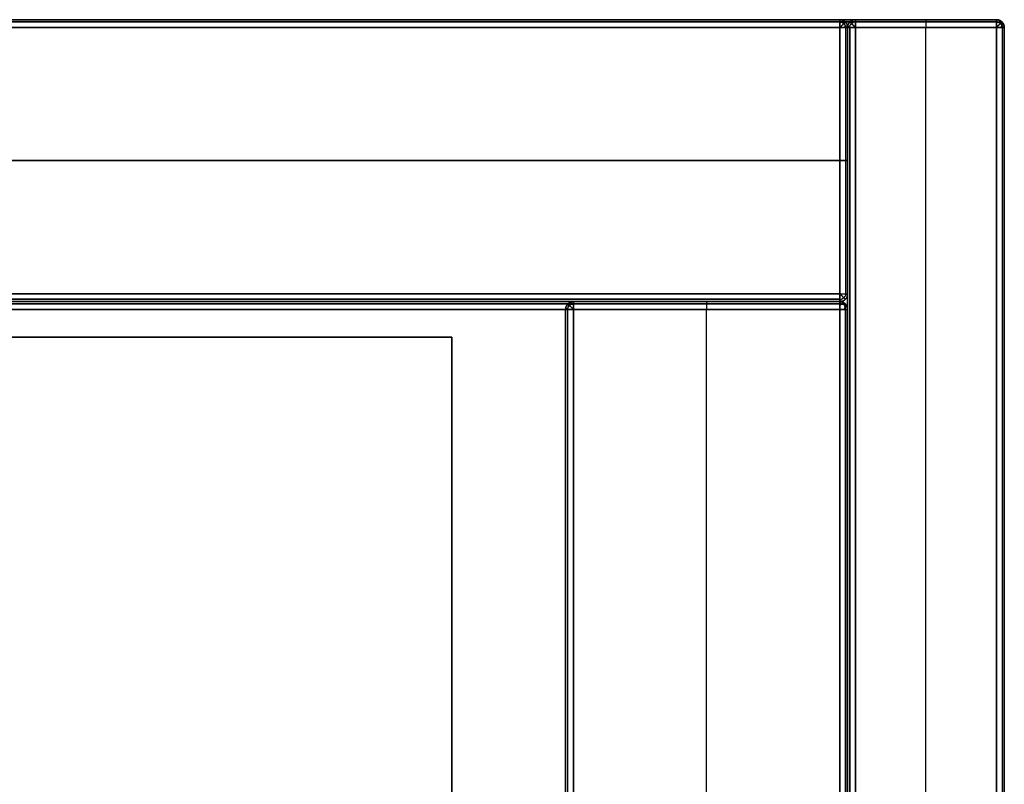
# Model space of a CAD drawing. Header units: millimetres. Extents: x 3790 to 5776, y 0 to 470.
# Tile 18 of 18: x 5713 to 5776, y 421 to 470. Entities that reach past the tile are written whole.
import ezdxf

# ---------------------------------------------------------------- set-up
doc = ezdxf.new("R2010")
doc.units = ezdxf.units.MM
doc.layers.add('ripiani', color=18, linetype='Continuous', true_color=0x4c0000)
doc.layers.add('struttura', color=18, linetype='Continuous', true_color=0x4c0000)

msp = doc.modelspace()

# ---------------------------------------------------------------- linework, layer by layer
at = {"layer": 'ripiani'}
for p, q in [((5740.703, 449.725, 443.501), (5115.703, 449.725, 443.501)), ((5740.703, 29.725, 443.501), (5740.703, 449.725, 443.501))]:
    msp.add_line(p, q, dxfattribs=at)
for points in [[(5740.703, 449.725, 439.501), (5428.203, 449.725, 439.501), (5115.703, 449.725, 439.501)], [(5115.703, 449.725, 447.501), (5428.203, 449.725, 447.501), (5740.703, 449.725, 447.501)], [(5740.703, 29.725, 439.501), (5740.703, 239.725, 439.501), (5740.703, 449.725, 439.501)], [(5740.703, 449.725, 439.501), (5740.703, 449.725, 443.501), (5740.703, 449.725, 447.501)], [(5740.703, 449.725, 447.501), (5740.703, 239.725, 447.501), (5740.703, 29.725, 447.501)]]:
    msp.add_open_spline(points, degree=2, dxfattribs=at)
at = {"layer": 'struttura'}
for p, q in [((3790.463, 470, 75), (5775.463, 470, 75)), ((3790.463, 470, 745), (5775.463, 470, 745)), ((3800.463, 470, 410), (5765.463, 470, 410)), ((5765.963, 469.5, 410), (5765.963, 0.5, 410)), ((5765.963, 452.5, 410), (5765.963, 469.5, 410)), ((5766.463, 470, 410), (5775.463, 470, 410)), ((5770.963, 470, 80.5), (5770.963, 470, 739.5)), ((5770.963, 0.5, 740), (5770.963, 469.5, 740)), ((5770.963, 0.5, 80), (5770.963, 469.5, 80)), ((5775.963, 0.5, 410), (5775.963, 469.5, 410)), ((5775.963, 0.5, 75), (5775.963, 469.5, 75)), ((5775.963, 0.5, 745), (5775.963, 469.5, 745)), ((3800.463, 461, 740), (5765.463, 461, 740)), ((5765.463, 461, 80), (3800.463, 461, 80)), ((5765.963, 461, 80.5), (5765.963, 461, 739.5)), ((3800.463, 452, 731), (5765.463, 452, 731)), ((3800.463, 452, 410), (5765.463, 452, 410)), ((3818.463, 452, 89), (5765.463, 452, 89)), ((5748.463, 452, 410), (5765.463, 452, 410)), ((5756.963, 452, 98.5), (5756.963, 452, 721.5)), ((5747.963, 451.5, 410), (5747.963, 15.5, 410)), ((5756.963, 15.5, 722), (5756.963, 451.5, 722)), ((5756.963, 15.5, 98), (5756.963, 451.5, 98)), ((5765.963, 15.5, 89), (5765.963, 451.5, 89)), ((5765.963, 15.5, 731), (5765.963, 451.5, 731)), ((5765.963, 15.5, 410), (5765.963, 451.5, 410))]:
    msp.add_line(p, q, dxfattribs=at)
for points in [[(5775.463, 470, 70.5), (4782.963, 470, 70.5), (3790.463, 470, 70.5)], [(3790.463, 470, 79.5), (4782.963, 470, 79.5), (5775.463, 470, 79.5)], [(5775.463, 470, 740.5), (4782.963, 470, 740.5), (3790.463, 470, 740.5)], [(3790.463, 470, 749.5), (4782.963, 470, 749.5), (5775.463, 470, 749.5)], [(3790.463, 469.854, 70.146), (4782.963, 469.854, 70.146), (5775.463, 469.854, 70.146)], [(5775.463, 469.854, 79.854), (4782.963, 469.854, 79.854), (3790.463, 469.854, 79.854)], [(3790.463, 469.854, 740.146), (4782.963, 469.854, 740.146), (5775.463, 469.854, 740.146)], [(5775.463, 469.854, 749.854), (4782.963, 469.854, 749.854), (3790.463, 469.854, 749.854)], [(5775.463, 469.5, 80), (4782.963, 469.5, 80), (3790.463, 469.5, 80)], [(3790.463, 469.5, 70), (4782.963, 469.5, 70), (5775.463, 469.5, 70)], [(5775.463, 469.5, 750), (4782.963, 469.5, 750), (3790.463, 469.5, 750)], [(3790.463, 469.5, 740), (4782.963, 469.5, 740), (5775.463, 469.5, 740)], [(5765.463, 470, 80.5), (4782.963, 470, 80.5), (3800.463, 470, 80.5)], [(3800.463, 470, 739.5), (4782.963, 470, 739.5), (5765.463, 470, 739.5)], [(3800.463, 469.854, 80.146), (4782.963, 469.854, 80.146), (5765.463, 469.854, 80.146)], [(5765.463, 469.854, 739.854), (4782.963, 469.854, 739.854), (3800.463, 469.854, 739.854)], [(5765.463, 469.5, 740), (4782.963, 469.5, 740), (3800.463, 469.5, 740)], [(3800.463, 469.5, 80), (4782.963, 469.5, 80), (5765.463, 469.5, 80)], [(5765.463, 470, 739.5), (5765.463, 470, 410), (5765.463, 470, 80.5)], [(5765.463, 452.5, 740), (5765.463, 461, 740), (5765.463, 469.5, 740)], [(5765.463, 469.5, 80), (5765.463, 461, 80), (5765.463, 452.5, 80)], [(5765.817, 469.854, 80.5), (5765.817, 469.854, 410), (5765.817, 469.854, 739.5)], [(5765.817, 469.5, 739.854), (5765.817, 461, 739.854), (5765.817, 452.5, 739.854)], [(5765.963, 0.5, 739.5), (5765.963, 235, 739.5), (5765.963, 469.5, 739.5)], [(5765.963, 469.5, 739.5), (5765.963, 469.5, 410), (5765.963, 469.5, 80.5)], [(5765.963, 469.5, 80.5), (5765.963, 235, 80.5), (5765.963, 0.5, 80.5)], [(5765.963, 452.5, 80.5), (5765.963, 461, 80.5), (5765.963, 469.5, 80.5)], [(5765.963, 469.5, 80.5), (5765.963, 469.5, 410), (5765.963, 469.5, 739.5)], [(5765.963, 469.5, 739.5), (5765.963, 461, 739.5), (5765.963, 452.5, 739.5)], [(5766.11, 469.854, 739.5), (5766.11, 469.854, 410), (5766.11, 469.854, 80.5)], [(5775.463, 470, 80.5), (5770.963, 470, 80.5), (5766.463, 470, 80.5)], [(5766.463, 470, 80.5), (5766.463, 470, 410), (5766.463, 470, 739.5)], [(5766.463, 470, 739.5), (5770.963, 470, 739.5), (5775.463, 470, 739.5)], [(5766.463, 469.854, 80.146), (5770.963, 469.854, 80.146), (5775.463, 469.854, 80.146)], [(5775.463, 469.854, 739.854), (5770.963, 469.854, 739.854), (5766.463, 469.854, 739.854)], [(5775.463, 469.5, 740), (5770.963, 469.5, 740), (5766.463, 469.5, 740)], [(5766.463, 469.5, 740), (5766.463, 235, 740), (5766.463, 0.5, 740)], [(5766.463, 0.5, 80), (5766.463, 235, 80), (5766.463, 469.5, 80)], [(5766.463, 469.5, 80), (5770.963, 469.5, 80), (5775.463, 469.5, 80)], [(5775.463, 470, 739.5), (5775.463, 470, 410), (5775.463, 470, 80.5)], [(5775.463, 470, 79.5), (5775.463, 470, 75), (5775.463, 470, 70.5)], [(5775.463, 470, 749.5), (5775.463, 470, 745), (5775.463, 470, 740.5)], [(5775.463, 0.5, 740), (5775.463, 235, 740), (5775.463, 469.5, 740)], [(5775.463, 469.5, 80), (5775.463, 235, 80), (5775.463, 0.5, 80)], [(5775.463, 0.5, 80), (5775.463, 235, 80), (5775.463, 469.5, 80)], [(5775.463, 469.5, 70), (5775.463, 235, 70), (5775.463, 0.5, 70)], [(5775.463, 0.5, 750), (5775.463, 235, 750), (5775.463, 469.5, 750)], [(5775.463, 469.5, 740), (5775.463, 235, 740), (5775.463, 0.5, 740)], [(5775.817, 469.854, 80.5), (5775.817, 469.854, 410), (5775.817, 469.854, 739.5)], [(5775.817, 469.854, 70.5), (5775.817, 469.854, 75), (5775.817, 469.854, 79.5)], [(5775.817, 469.854, 740.5), (5775.817, 469.854, 745), (5775.817, 469.854, 749.5)], [(5775.817, 469.5, 739.854), (5775.817, 235, 739.854), (5775.817, 0.5, 739.854)], [(5775.817, 469.5, 80.146), (5775.817, 235, 80.146), (5775.817, 0.5, 80.146)], [(5775.817, 469.5, 79.854), (5775.817, 235, 79.854), (5775.817, 0.5, 79.854)], [(5775.817, 469.5, 749.854), (5775.817, 235, 749.854), (5775.817, 0.5, 749.854)], [(5775.963, 0.5, 80.5), (5775.963, 235, 80.5), (5775.963, 469.5, 80.5)], [(5775.963, 469.5, 80.5), (5775.963, 469.5, 410), (5775.963, 469.5, 739.5)], [(5775.963, 469.5, 739.5), (5775.963, 235, 739.5), (5775.963, 0.5, 739.5)], [(5775.963, 0.5, 70.5), (5775.963, 235, 70.5), (5775.963, 469.5, 70.5)], [(5775.963, 469.5, 70.5), (5775.963, 469.5, 75), (5775.963, 469.5, 79.5)], [(5775.963, 469.5, 79.5), (5775.963, 235, 79.5), (5775.963, 0.5, 79.5)], [(5775.963, 0.5, 740.5), (5775.963, 235, 740.5), (5775.963, 469.5, 740.5)], [(5775.963, 469.5, 740.5), (5775.963, 469.5, 745), (5775.963, 469.5, 749.5)], [(5775.963, 469.5, 749.5), (5775.963, 235, 749.5), (5775.963, 0.5, 749.5)], [(3800.463, 452.5, 740), (4782.963, 452.5, 740), (5765.463, 452.5, 740)], [(5765.463, 452.5, 80), (4782.963, 452.5, 80), (3800.463, 452.5, 80)], [(5765.963, 452.5, 739.5), (5765.963, 452.5, 410), (5765.963, 452.5, 80.5)], [(3800.463, 452.146, 80.146), (4782.963, 452.146, 80.146), (5765.463, 452.146, 80.146)], [(5765.463, 452.146, 739.854), (4782.963, 452.146, 739.854), (3800.463, 452.146, 739.854)], [(3800.463, 452, 739.5), (4782.963, 452, 739.5), (5765.463, 452, 739.5)], [(5765.463, 452, 722.5), (4782.963, 452, 722.5), (3800.463, 452, 722.5)], [(5765.463, 452, 739.5), (4782.963, 452, 739.5), (3800.463, 452, 739.5)], [(3800.463, 452, 80.5), (4782.963, 452, 80.5), (5765.463, 452, 80.5)], [(5765.463, 452, 80.5), (4791.963, 452, 80.5), (3818.463, 452, 80.5)], [(3818.463, 452, 97.5), (4791.963, 452, 97.5), (5765.463, 452, 97.5)], [(5765.463, 452, 98.5), (5756.963, 452, 98.5), (5748.463, 452, 98.5)], [(5748.463, 452, 98.5), (5748.463, 452, 410), (5748.463, 452, 721.5)], [(5748.463, 452, 721.5), (5756.963, 452, 721.5), (5765.463, 452, 721.5)], [(5765.463, 452, 97.5), (5765.463, 452, 89), (5765.463, 452, 80.5)], [(5765.463, 452, 739.5), (5765.463, 452, 731), (5765.463, 452, 722.5)], [(5765.463, 452, 80.5), (5765.463, 452, 410), (5765.463, 452, 739.5)], [(5765.463, 452, 721.5), (5765.463, 452, 410), (5765.463, 452, 98.5)], [(5765.817, 452.146, 80.5), (5765.817, 452.146, 410), (5765.817, 452.146, 739.5)], [(5765.463, 451.854, 739.854), (4782.963, 451.854, 739.854), (3800.463, 451.854, 739.854)], [(3800.463, 451.854, 722.146), (4782.963, 451.854, 722.146), (5765.463, 451.854, 722.146)], [(5765.463, 451.5, 740), (4782.963, 451.5, 740), (3800.463, 451.5, 740)], [(3800.463, 451.5, 722), (4782.963, 451.5, 722), (5765.463, 451.5, 722)], [(3818.463, 451.854, 80.146), (4791.963, 451.854, 80.146), (5765.463, 451.854, 80.146)], [(5765.463, 451.854, 97.854), (4791.963, 451.854, 97.854), (3818.463, 451.854, 97.854)], [(3818.463, 451.5, 80), (4791.963, 451.5, 80), (5765.463, 451.5, 80)], [(5765.463, 451.5, 98), (4791.963, 451.5, 98), (3818.463, 451.5, 98)], [(5747.963, 15.5, 721.5), (5747.963, 233.5, 721.5), (5747.963, 451.5, 721.5)], [(5747.963, 451.5, 721.5), (5747.963, 451.5, 410), (5747.963, 451.5, 98.5)], [(5747.963, 451.5, 98.5), (5747.963, 233.5, 98.5), (5747.963, 15.5, 98.5)], [(5748.11, 451.854, 721.5), (5748.11, 451.854, 410), (5748.11, 451.854, 98.5)], [(5748.11, 15.5, 98.146), (5748.11, 233.5, 98.146), (5748.11, 451.5, 98.146)], [(5748.463, 451.854, 98.146), (5756.963, 451.854, 98.146), (5765.463, 451.854, 98.146)], [(5765.463, 451.854, 721.854), (5756.963, 451.854, 721.854), (5748.463, 451.854, 721.854)], [(5765.463, 451.5, 722), (5756.963, 451.5, 722), (5748.463, 451.5, 722)], [(5748.463, 451.5, 722), (5748.463, 233.5, 722), (5748.463, 15.5, 722)], [(5748.463, 15.5, 98), (5748.463, 233.5, 98), (5748.463, 451.5, 98)], [(5748.463, 451.5, 98), (5756.963, 451.5, 98), (5765.463, 451.5, 98)], [(5765.463, 451.5, 80), (5765.463, 233.5, 80), (5765.463, 15.5, 80)], [(5765.463, 15.5, 98), (5765.463, 233.5, 98), (5765.463, 451.5, 98)], [(5765.463, 15.5, 740), (5765.463, 233.5, 740), (5765.463, 451.5, 740)], [(5765.463, 451.5, 722), (5765.463, 233.5, 722), (5765.463, 15.5, 722)], [(5765.463, 15.5, 722), (5765.463, 233.5, 722), (5765.463, 451.5, 722)], [(5765.463, 451.5, 98), (5765.463, 233.5, 98), (5765.463, 15.5, 98)], [(5765.817, 451.854, 80.5), (5765.817, 451.854, 89), (5765.817, 451.854, 97.5)], [(5765.817, 451.854, 722.5), (5765.817, 451.854, 731), (5765.817, 451.854, 739.5)], [(5765.817, 451.854, 98.5), (5765.817, 451.854, 410), (5765.817, 451.854, 721.5)], [(5765.817, 15.5, 80.146), (5765.817, 233.5, 80.146), (5765.817, 451.5, 80.146)], [(5765.817, 451.5, 97.854), (5765.817, 233.5, 97.854), (5765.817, 15.5, 97.854)], [(5765.817, 451.5, 739.854), (5765.817, 233.5, 739.854), (5765.817, 15.5, 739.854)], [(5765.817, 15.5, 722.146), (5765.817, 233.5, 722.146), (5765.817, 451.5, 722.146)], [(5765.817, 451.5, 721.854), (5765.817, 233.5, 721.854), (5765.817, 15.5, 721.854)], [(5765.817, 451.5, 98.146), (5765.817, 233.5, 98.146), (5765.817, 15.5, 98.146)], [(5765.963, 451.5, 97.5), (5765.963, 233.5, 97.5), (5765.963, 15.5, 97.5)], [(5765.963, 15.5, 80.5), (5765.963, 233.5, 80.5), (5765.963, 451.5, 80.5)], [(5765.963, 451.5, 80.5), (5765.963, 451.5, 89), (5765.963, 451.5, 97.5)], [(5765.963, 15.5, 722.5), (5765.963, 233.5, 722.5), (5765.963, 451.5, 722.5)], [(5765.963, 451.5, 722.5), (5765.963, 451.5, 731), (5765.963, 451.5, 739.5)], [(5765.963, 451.5, 739.5), (5765.963, 233.5, 739.5), (5765.963, 15.5, 739.5)], [(5765.963, 15.5, 98.5), (5765.963, 233.5, 98.5), (5765.963, 451.5, 98.5)], [(5765.963, 451.5, 98.5), (5765.963, 451.5, 410), (5765.963, 451.5, 721.5)], [(5765.963, 451.5, 721.5), (5765.963, 233.5, 721.5), (5765.963, 15.5, 721.5)]]:
    msp.add_open_spline(points, degree=2, dxfattribs=at)
at = {"layer": 'struttura', "extrusion": (-1, 5.45697e-12, -9.09495e-12)}
msp.add_rational_spline([(5765.463, 470, 80.5), (5765.463, 470, 80), (5765.463, 469.5, 80)], [0.999999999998, 0.707106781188, 0.999999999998], degree=2, dxfattribs=at)
at = {"layer": 'struttura'}
for points, weights in [([(5765.963, 469.5, 739.5), (5765.963, 470, 739.5), (5765.463, 470, 739.5)], [0.999999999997, 0.707106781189, 0.999999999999]), ([(5765.463, 470, 80.5), (5765.963, 470, 80.5), (5765.963, 469.5, 80.5)], [0.999999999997, 0.707106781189, 0.999999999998]), ([(5765.463, 470, 410), (5765.963, 470, 410), (5765.963, 469.5, 410)], [1, 0.707106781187, 0.999999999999]), ([(5765.963, 469.5, 739.5), (5765.963, 470, 739.5), (5766.463, 470, 739.5)], [0.999999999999, 0.707106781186, 1]), ([(5765.963, 469.5, 80.5), (5765.963, 470, 80.5), (5766.463, 470, 80.5)], [0.999999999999, 0.707106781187, 1]), ([(5766.463, 470, 410), (5765.963, 470, 410), (5765.963, 469.5, 410)], [1, 0.707106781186, 0.999999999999]), ([(5766.11, 469.5, 739.854), (5766.11, 235, 739.854), (5766.11, 0.5, 739.854)], [0.853553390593, 0.853553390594, 0.853553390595]), ([(5766.11, 0.5, 80.146), (5766.11, 235, 80.146), (5766.11, 469.5, 80.146)], [0.853553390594, 0.853553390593, 0.853553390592]), ([(5775.463, 470, 739.5), (5775.963, 470, 739.5), (5775.963, 469.5, 739.5)], [1, 0.707106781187, 0.999999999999]), ([(5775.963, 469.5, 80.5), (5775.963, 470, 80.5), (5775.463, 470, 80.5)], [0.999999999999, 0.707106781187, 1]), ([(5775.463, 470, 410), (5775.963, 470, 410), (5775.963, 469.5, 410)], [1, 0.707106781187, 0.999999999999]), ([(5775.463, 470, 79.5), (5775.963, 470, 79.5), (5775.963, 469.5, 79.5)], [0.999999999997, 0.707106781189, 0.999999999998]), ([(5775.463, 470, 70.5), (5775.963, 470, 70.5), (5775.963, 469.5, 70.5)], [1, 0.707106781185, 1]), ([(5775.463, 470, 75), (5775.963, 470, 75), (5775.963, 469.5, 75)], [1, 0.707106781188, 0.999999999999]), ([(5775.463, 470, 740.5), (5775.963, 470, 740.5), (5775.963, 469.5, 740.5)], [0.999999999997, 0.707106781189, 0.999999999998]), ([(5775.963, 469.5, 749.5), (5775.963, 470, 749.5), (5775.463, 470, 749.5)], [1, 0.707106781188, 0.999999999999]), ([(5775.463, 470, 745), (5775.963, 470, 745), (5775.963, 469.5, 745)], [0.999999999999, 0.707106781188, 0.999999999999]), ([(5775.817, 469.5, 70.146), (5775.817, 235, 70.146), (5775.817, 0.5, 70.146)], [0.853553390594, 0.853553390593, 0.853553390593]), ([(5775.817, 469.5, 740.146), (5775.817, 235, 740.146), (5775.817, 0.5, 740.146)], [0.853553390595, 0.853553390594, 0.853553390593]), ([(5765.463, 452, 80.5), (5765.963, 452, 80.5), (5765.963, 452.5, 80.5)], [1, 0.707106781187, 1]), ([(5765.963, 452.5, 739.5), (5765.963, 452, 739.5), (5765.463, 452, 739.5)], [1, 0.707106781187, 1]), ([(5765.463, 452, 410), (5765.963, 452, 410), (5765.963, 452.5, 410)], [1, 0.707106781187, 1]), ([(5747.963, 451.5, 98.5), (5747.963, 452, 98.5), (5748.463, 452, 98.5)], [0.999999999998, 0.707106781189, 0.999999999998]), ([(5748.463, 452, 721.5), (5747.963, 452, 721.5), (5747.963, 451.5, 721.5)], [1, 0.707106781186, 1]), ([(5748.463, 452, 410), (5747.963, 452, 410), (5747.963, 451.5, 410)], [1, 0.707106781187, 0.999999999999]), ([(5765.463, 452, 97.5), (5765.963, 452, 97.5), (5765.963, 451.5, 97.5)], [0.999999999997, 0.707106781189, 0.999999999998]), ([(5765.463, 452, 80.5), (5765.963, 452, 80.5), (5765.963, 451.5, 80.5)], [0.999999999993, 0.707106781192, 0.999999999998]), ([(5765.463, 452, 89), (5765.963, 452, 89), (5765.963, 451.5, 89)], [0.999999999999, 0.707106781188, 0.999999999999]), ([(5765.463, 452, 739.5), (5765.963, 452, 739.5), (5765.963, 451.5, 739.5)], [0.999999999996, 0.707106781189, 0.999999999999]), ([(5765.463, 452, 722.5), (5765.963, 452, 722.5), (5765.963, 451.5, 722.5)], [0.999999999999, 0.707106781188, 0.999999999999]), ([(5765.463, 452, 731), (5765.963, 452, 731), (5765.963, 451.5, 731)], [1, 0.707106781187, 1]), ([(5765.963, 451.5, 721.5), (5765.963, 452, 721.5), (5765.463, 452, 721.5)], [0.999999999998, 0.707106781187, 1]), ([(5765.963, 451.5, 98.5), (5765.963, 452, 98.5), (5765.463, 452, 98.5)], [0.999999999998, 0.707106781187, 1]), ([(5765.463, 452, 410), (5765.963, 452, 410), (5765.963, 451.5, 410)], [1, 0.707106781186, 0.999999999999])]:
    msp.add_rational_spline(points, weights, degree=2, dxfattribs=at)
at = {"layer": 'struttura', "extrusion": (-1, -5.45697e-12, -1.27329e-11)}
msp.add_rational_spline([(5765.463, 469.5, 740), (5765.463, 470, 740), (5765.463, 470, 739.5)], [0.999999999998, 0.707106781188, 0.999999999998], degree=2, dxfattribs=at)
at = {"layer": 'struttura', "extrusion": (-0.707107, 5.27835e-12, -0.707107)}
msp.add_rational_spline([(5765.817, 469.5, 80.146), (5765.817, 469.709, 80.146), (5765.711, 469.856, 80.252), (5765.608, 470, 80.355), (5765.463, 470, 80.5)], [0.853553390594, 0.787291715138, 0.853553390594, 0.788636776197, 0.850917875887], degree=2, knots=[2.659066, 2.659066, 2.659066, 3.494069, 3.494069, 4.312121, 4.312121, 4.312121], dxfattribs=at)
at = {"layer": 'struttura', "extrusion": (0.503912, 0.503912, -0.701531)}
msp.add_rational_spline([(5765.463, 469.906, 739.792), (5765.602, 469.859, 739.857), (5765.714, 469.745, 739.856), (5765.824, 469.634, 739.855), (5765.87, 469.5, 739.792)], [0.973293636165, 0.939505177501, 1, 0.941039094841, 0.971640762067], degree=2, knots=[0.4802474, 0.4802474, 0.4802474, 0.7893252, 0.7893252, 1.0905659, 1.0905659, 1.0905659], dxfattribs=at)
at = {"layer": 'struttura', "extrusion": (-0.503912, 0.701531, 0.503912)}
for points, weights in [([(5765.87, 469.792, 80.5), (5765.767, 469.935, 80.197), (5765.463, 469.792, 80.094)], [0.938826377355, 0.768280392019, 0.938826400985]), ([(5765.87, 451.792, 98.5), (5765.767, 451.935, 98.197), (5765.463, 451.792, 98.094)], [0.938826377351, 0.768280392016, 0.938826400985])]:
    msp.add_rational_spline(points, weights, degree=2, dxfattribs=at)
at = {"layer": 'struttura', "extrusion": (3.86535e-12, -1, 3.29692e-12)}
msp.add_rational_spline([(5765.463, 469.5, 740), (5765.963, 469.5, 740), (5765.963, 469.5, 739.5)], [1, 0.707106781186, 0.999999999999], degree=2, dxfattribs=at)
at = {"layer": 'struttura', "extrusion": (-3.52429e-12, -1, 2.72848e-12)}
msp.add_rational_spline([(5765.963, 469.5, 80.5), (5765.963, 469.5, 80), (5765.463, 469.5, 80)], [1, 0.707106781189, 0.999999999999], degree=2, dxfattribs=at)
at = {"layer": 'struttura', "extrusion": (-0.707107, 0.707107, -1.59315e-11)}
msp.add_rational_spline([(5765.469, 469.5, 740), (5765.612, 469.643, 739.998), (5765.714, 469.745, 739.856), (5765.82, 469.851, 739.709), (5765.82, 469.851, 739.5)], [0.995417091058, 0.924733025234, 1, 0.922369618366, 1], degree=2, knots=[2.31023, 2.31023, 2.31023, 3.119811, 3.119811, 3.954813, 3.954813, 3.954813], dxfattribs=at)
at = {"layer": 'struttura', "extrusion": (1.26306e-10, -1, -1.26079e-10)}
msp.add_rational_spline([(5765.963, 469.5, 739.5), (5765.963, 469.5, 740), (5766.463, 469.5, 740)], [0.999999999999, 0.707106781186, 1], degree=2, dxfattribs=at)
at = {"layer": 'struttura', "extrusion": (1.28466e-10, -1, 1.27216e-10)}
msp.add_rational_spline([(5766.463, 469.5, 80), (5765.963, 469.5, 80), (5765.963, 469.5, 80.5)], [0.999999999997, 0.707106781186, 0.999999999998], degree=2, dxfattribs=at)
at = {"layer": 'struttura', "extrusion": (-0.503912, 0.503912, 0.701531)}
msp.add_rational_spline([(5766.057, 469.5, 80.208), (5766.16, 469.803, 80.065), (5766.464, 469.906, 80.208)], [0.93882637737, 0.768280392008, 0.938826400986], degree=2, dxfattribs=at)
at = {"layer": 'struttura', "extrusion": (0.503912, -0.503912, 0.701531)}
msp.add_rational_spline([(5766.057, 469.5, 739.792), (5766.104, 469.638, 739.857), (5766.218, 469.751, 739.856), (5766.329, 469.86, 739.855), (5766.464, 469.906, 739.792)], [0.973293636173, 0.939505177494, 1, 0.941039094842, 0.971640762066], degree=2, knots=[0.4802474, 0.4802474, 0.4802474, 0.7893252, 0.7893252, 1.0905659, 1.0905659, 1.0905659], dxfattribs=at)
at = {"layer": 'struttura', "extrusion": (-0.707107, -0.707107, 3.07098e-12)}
msp.add_rational_spline([(5766.11, 469.854, 80.5), (5766.11, 469.854, 80.291), (5766.215, 469.748, 80.144), (5766.319, 469.645, 80), (5766.463, 469.5, 80)], [0.853553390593, 0.787291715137, 0.853553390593, 0.788636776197, 0.850917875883], degree=2, knots=[2.659066, 2.659066, 2.659066, 3.494069, 3.494069, 4.312121, 4.312121, 4.312121], dxfattribs=at)
at = {"layer": 'struttura', "extrusion": (-0.707107, -0.707107, -3.9157e-11)}
msp.add_rational_spline([(5766.463, 469.506, 740), (5766.32, 469.649, 739.998), (5766.218, 469.751, 739.856), (5766.113, 469.856, 739.709), (5766.113, 469.856, 739.5)], [0.995417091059, 0.924733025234, 1, 0.922369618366, 1], degree=2, knots=[2.31023, 2.31023, 2.31023, 3.119811, 3.119811, 3.954813, 3.954813, 3.954813], dxfattribs=at)
at = {"layer": 'struttura', "extrusion": (-1, -1.81899e-12, 3.63798e-12)}
msp.add_rational_spline([(5766.463, 470, 80.5), (5766.463, 470, 80), (5766.463, 469.5, 80)], [0.999999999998, 0.707106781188, 0.999999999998], degree=2, dxfattribs=at)
at = {"layer": 'struttura', "extrusion": (-1, 1.81899e-12, 7.23783e-24)}
msp.add_rational_spline([(5766.463, 469.5, 740), (5766.463, 470, 740), (5766.463, 470, 739.5)], [0.999999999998, 0.707106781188, 0.999999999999], degree=2, dxfattribs=at)
at = {"layer": 'struttura', "extrusion": (-1, -3.46382e-24, 1.81899e-12)}
msp.add_rational_spline([(5770.963, 470, 80.5), (5770.963, 470, 80), (5770.963, 469.5, 80)], [0.999999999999, 0.707106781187, 0.999999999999], degree=2, dxfattribs=at)
at = {"layer": 'struttura', "extrusion": (-1, 3.63798e-12, 3.63798e-12)}
msp.add_rational_spline([(5770.963, 470, 739.5), (5770.963, 470, 740), (5770.963, 469.5, 740)], [1, 0.707106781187, 0.999999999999], degree=2, dxfattribs=at)
at = {"layer": 'struttura', "extrusion": (-1, 1.81899e-12, 3.63798e-12)}
msp.add_rational_spline([(5775.463, 470, 80.5), (5775.463, 470, 80), (5775.463, 469.5, 80)], [0.999999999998, 0.707106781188, 0.999999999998], degree=2, dxfattribs=at)
at = {"layer": 'struttura', "extrusion": (-1, 0, 0)}
msp.add_rational_spline([(5775.463, 470, 739.5), (5775.463, 470, 740), (5775.463, 469.5, 740)], [0.999999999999, 0.707106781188, 0.999999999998], degree=2, dxfattribs=at)
at = {"layer": 'struttura', "extrusion": (-1, -1.09139e-11, 7.27596e-12)}
msp.add_rational_spline([(5775.463, 469.5, 70), (5775.463, 470, 70), (5775.463, 470, 70.5)], [0.999999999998, 0.707106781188, 0.999999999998], degree=2, dxfattribs=at)
at = {"layer": 'struttura', "extrusion": (1, 5.45697e-12, 5.45697e-12)}
msp.add_rational_spline([(5775.463, 470, 79.5), (5775.463, 470, 80), (5775.463, 469.5, 80)], [1, 0.707106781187, 1], degree=2, dxfattribs=at)
at = {"layer": 'struttura', "extrusion": (-1, -1.09139e-11, 9.09495e-12)}
msp.add_rational_spline([(5775.463, 469.5, 740), (5775.463, 470, 740), (5775.463, 470, 740.5)], [0.999999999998, 0.707106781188, 0.999999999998], degree=2, dxfattribs=at)
at = {"layer": 'struttura', "extrusion": (-1, 1.81899e-12, 1.81899e-12)}
for points, weights in [([(5775.463, 470, 749.5), (5775.463, 470, 750), (5775.463, 469.5, 750)], [0.999999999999, 0.707106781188, 0.999999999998]), ([(5765.463, 452, 739.5), (5765.463, 452, 740), (5765.463, 452.5, 740)], [1, 0.707106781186, 1])]:
    msp.add_rational_spline(points, weights, degree=2, dxfattribs=at)
at = {"layer": 'struttura', "extrusion": (0.503912, 0.503912, 0.701531)}
msp.add_rational_spline([(5775.463, 469.906, 80.208), (5775.598, 469.86, 80.145), (5775.709, 469.751, 80.144), (5775.823, 469.638, 80.143), (5775.87, 469.5, 80.208)], [0.971640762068, 0.941039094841, 1, 0.939505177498, 0.973293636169], degree=2, knots=[0.4802305, 0.4802305, 0.4802305, 0.7814712, 0.7814712, 1.0905489, 1.0905489, 1.0905489], dxfattribs=at)
at = {"layer": 'struttura', "extrusion": (-0.503912, -0.503912, 0.701531)}
for points, weights in [([(5775.463, 469.906, 739.792), (5775.767, 469.803, 739.935), (5775.87, 469.5, 739.792)], [0.938826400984, 0.768280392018, 0.938826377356]), ([(5775.463, 469.906, 749.792), (5775.766, 469.803, 749.935), (5775.869, 469.5, 749.792)], [0.938826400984, 0.768280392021, 0.938826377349])]:
    msp.add_rational_spline(points, weights, degree=2, dxfattribs=at)
at = {"layer": 'struttura', "extrusion": (-0.503912, -0.503912, -0.701531)}
msp.add_rational_spline([(5775.463, 469.906, 70.208), (5775.766, 469.803, 70.065), (5775.869, 469.5, 70.208)], [0.938826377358, 0.768280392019, 0.938826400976], degree=2, dxfattribs=at)
at = {"layer": 'struttura', "extrusion": (-0.707107, 0.707107, 3.99248e-11)}
msp.add_rational_spline([(5775.814, 469.856, 80.5), (5775.814, 469.856, 80.291), (5775.709, 469.751, 80.144), (5775.607, 469.649, 80.002), (5775.463, 469.506, 80)], [1, 0.922369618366, 1, 0.924733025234, 0.995417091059], degree=2, knots=[2.659066, 2.659066, 2.659066, 3.494069, 3.494069, 4.30365, 4.30365, 4.30365], dxfattribs=at)
at = {"layer": 'struttura', "extrusion": (-0.503912, 0.701531, 0.503912)}
for points, weights in [([(5775.869, 469.792, 740.5), (5775.824, 469.855, 740.366), (5775.714, 469.856, 740.255), (5775.601, 469.857, 740.141), (5775.463, 469.792, 740.094)], [0.971640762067, 0.941039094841, 1, 0.939505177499, 0.973293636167]), ([(5765.87, 451.792, 80.5), (5765.824, 451.855, 80.366), (5765.714, 451.856, 80.255), (5765.602, 451.857, 80.141), (5765.463, 451.792, 80.094)], [0.971640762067, 0.941039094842, 1, 0.9395051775, 0.973293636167])]:
    msp.add_rational_spline(points, weights, degree=2, knots=[0.4802305, 0.4802305, 0.4802305, 0.7814712, 0.7814712, 1.0905489, 1.0905489, 1.0905489], dxfattribs=at)
at = {"layer": 'struttura', "extrusion": (-0.707107, 0.707107, 3.8388e-12)}
msp.add_rational_spline([(5775.463, 469.5, 740), (5775.608, 469.645, 740), (5775.711, 469.748, 739.856), (5775.817, 469.854, 739.709), (5775.817, 469.854, 739.5)], [0.850917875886, 0.788636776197, 0.853553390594, 0.787291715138, 0.853553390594], degree=2, knots=[2.301758, 2.301758, 2.301758, 3.119811, 3.119811, 3.954813, 3.954813, 3.954813], dxfattribs=at)
at = {"layer": 'struttura', "extrusion": (-0.707107, 0.707107, 2.87906e-12)}
msp.add_rational_spline([(5775.817, 469.854, 70.5), (5775.817, 469.854, 70.291), (5775.711, 469.748, 70.144), (5775.608, 469.645, 70), (5775.463, 469.5, 70)], [0.853553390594, 0.787291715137, 0.853553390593, 0.788636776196, 0.850917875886], degree=2, knots=[2.659066, 2.659066, 2.659066, 3.494069, 3.494069, 4.312121, 4.312121, 4.312121], dxfattribs=at)
at = {"layer": 'struttura', "extrusion": (5.75821e-13, -0.707107, 0.707107)}
msp.add_rational_spline([(5775.963, 469.5, 79.5), (5775.963, 469.645, 79.645), (5775.82, 469.748, 79.748), (5775.673, 469.854, 79.854), (5775.463, 469.854, 79.854)], [0.850917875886, 0.788636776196, 0.853553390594, 0.787291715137, 0.853553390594], degree=2, knots=[2.301758, 2.301758, 2.301758, 3.119811, 3.119811, 3.954813, 3.954813, 3.954813], dxfattribs=at)
at = {"layer": 'struttura', "extrusion": (-0.707107, 0.707107, 7.67761e-13)}
msp.add_rational_spline([(5775.463, 469.5, 750), (5775.608, 469.645, 750), (5775.711, 469.748, 749.856), (5775.817, 469.854, 749.709), (5775.817, 469.854, 749.5)], [0.850917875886, 0.788636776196, 0.853553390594, 0.787291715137, 0.853553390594], degree=2, knots=[2.301758, 2.301758, 2.301758, 3.119811, 3.119811, 3.954813, 3.954813, 3.954813], dxfattribs=at)
at = {"layer": 'struttura', "extrusion": (-1.79625e-11, -1, -1.77351e-11)}
msp.add_rational_spline([(5775.463, 469.5, 740), (5775.963, 469.5, 740), (5775.963, 469.5, 739.5)], [0.999999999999, 0.707106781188, 0.999999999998], degree=2, dxfattribs=at)
at = {"layer": 'struttura', "extrusion": (3.7744e-11, 1, -3.70619e-11)}
msp.add_rational_spline([(5775.463, 469.5, 80), (5775.963, 469.5, 80), (5775.963, 469.5, 80.5)], [1, 0.707106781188, 0.999999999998], degree=2, dxfattribs=at)
at = {"layer": 'struttura', "extrusion": (1.75078e-11, -1, 1.81899e-11)}
msp.add_rational_spline([(5775.963, 469.5, 79.5), (5775.963, 469.5, 80), (5775.463, 469.5, 80)], [0.999999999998, 0.707106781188, 0.999999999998], degree=2, dxfattribs=at)
at = {"layer": 'struttura', "extrusion": (-7.37828e-11, 1, 7.42375e-11)}
msp.add_rational_spline([(5775.463, 469.5, 70), (5775.963, 469.5, 70), (5775.963, 469.5, 70.5)], [0.999999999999, 0.707106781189, 0.999999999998], degree=2, dxfattribs=at)
at = {"layer": 'struttura', "extrusion": (-2.88765e-11, 1, -2.95586e-11)}
msp.add_rational_spline([(5775.463, 469.5, 750), (5775.963, 469.5, 750), (5775.963, 469.5, 749.5)], [1, 0.707106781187, 0.999999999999], degree=2, dxfattribs=at)
at = {"layer": 'struttura', "extrusion": (-1.13573e-10, 1, 1.13687e-10)}
msp.add_rational_spline([(5775.463, 469.5, 740), (5775.963, 469.5, 740), (5775.963, 469.5, 740.5)], [0.999999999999, 0.707106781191, 0.999999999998], degree=2, dxfattribs=at)
at = {"layer": 'struttura', "extrusion": (-0.707107, -9.9812e-12, -0.707107)}
msp.add_rational_spline([(5775.82, 469.5, 740.149), (5775.82, 469.709, 740.149), (5775.714, 469.856, 740.255), (5775.612, 469.998, 740.357), (5775.469, 470, 740.5)], [1, 0.922369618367, 1, 0.924733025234, 0.995417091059], degree=2, knots=[2.659066, 2.659066, 2.659066, 3.494069, 3.494069, 4.30365, 4.30365, 4.30365], dxfattribs=at)
at = {"layer": 'struttura', "extrusion": (0.701531, -0.503912, -0.503912)}
for points, weights in [([(5775.755, 469.5, 79.906), (5775.899, 469.803, 79.803), (5775.755, 469.906, 79.5)], [0.938826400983, 0.76828039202, 0.938826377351]), ([(5765.755, 451.5, 739.906), (5765.899, 451.803, 739.803), (5765.755, 451.906, 739.5)], [0.93882640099, 0.768280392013, 0.938826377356]), ([(5765.755, 451.5, 721.906), (5765.899, 451.803, 721.803), (5765.755, 451.906, 721.5)], [0.938826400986, 0.768280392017, 0.938826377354])]:
    msp.add_rational_spline(points, weights, degree=2, dxfattribs=at)
at = {"layer": 'struttura', "extrusion": (-5.00222e-12, 1, -5.11591e-12)}
msp.add_rational_spline([(5765.463, 461, 740), (5765.963, 461, 740), (5765.963, 461, 739.5)], [1, 0.707106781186, 1], degree=2, dxfattribs=at)
at = {"layer": 'struttura', "extrusion": (-1.51772e-10, -1, 1.51772e-10)}
msp.add_rational_spline([(5765.963, 461, 80.5), (5765.963, 461, 80), (5765.463, 461, 80)], [0.999999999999, 0.707106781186, 1], degree=2, dxfattribs=at)
at = {"layer": 'struttura', "extrusion": (1, -1.27329e-11, -7.27596e-12)}
msp.add_rational_spline([(5765.463, 452.5, 80), (5765.463, 452, 80), (5765.463, 452, 80.5)], [1, 0.707106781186, 1], degree=2, dxfattribs=at)
at = {"layer": 'struttura', "extrusion": (-3.18323e-12, 1, -3.18323e-12)}
msp.add_rational_spline([(5765.463, 452.5, 740), (5765.963, 452.5, 740), (5765.963, 452.5, 739.5)], [0.999999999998, 0.707106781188, 0.999999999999], degree=2, dxfattribs=at)
at = {"layer": 'struttura', "extrusion": (1.21645e-10, 1, -1.22554e-10)}
msp.add_rational_spline([(5765.463, 452.5, 80), (5765.963, 452.5, 80), (5765.963, 452.5, 80.5)], [0.999999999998, 0.707106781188, 0.999999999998], degree=2, dxfattribs=at)
at = {"layer": 'struttura', "extrusion": (-0.503912, 0.503912, -0.701531)}
msp.add_rational_spline([(5765.87, 452.5, 80.208), (5765.767, 452.197, 80.065), (5765.463, 452.094, 80.208)], [0.938826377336, 0.768280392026, 0.938826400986], degree=2, dxfattribs=at)
at = {"layer": 'struttura', "extrusion": (0.707107, 0.707107, -1.03647e-11)}
msp.add_rational_spline([(5765.817, 452.146, 80.5), (5765.817, 452.146, 80.291), (5765.711, 452.252, 80.144), (5765.608, 452.355, 80), (5765.463, 452.5, 80)], [0.853553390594, 0.787291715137, 0.853553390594, 0.788636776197, 0.850917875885], degree=2, knots=[2.659066, 2.659066, 2.659066, 3.494069, 3.494069, 4.312121, 4.312121, 4.312121], dxfattribs=at)
at = {"layer": 'struttura', "extrusion": (0.503912, -0.503912, -0.701531)}
msp.add_rational_spline([(5765.87, 452.5, 739.792), (5765.767, 452.197, 739.935), (5765.463, 452.094, 739.792)], [0.938826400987, 0.768280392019, 0.938826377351], degree=2, dxfattribs=at)
at = {"layer": 'struttura', "extrusion": (0.707107, 0.707107, -9.02119e-12)}
msp.add_rational_spline([(5765.463, 452.5, 740), (5765.608, 452.355, 740), (5765.711, 452.252, 739.856), (5765.817, 452.146, 739.709), (5765.817, 452.146, 739.5)], [0.850917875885, 0.788636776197, 0.853553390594, 0.787291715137, 0.853553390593], degree=2, knots=[2.301758, 2.301758, 2.301758, 3.119811, 3.119811, 3.954813, 3.954813, 3.954813], dxfattribs=at)
at = {"layer": 'struttura', "extrusion": (0.503912, -0.503912, 0.701531)}
msp.add_rational_spline([(5748.057, 451.5, 721.792), (5748.16, 451.803, 721.935), (5748.464, 451.906, 721.792)], [0.938826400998, 0.768280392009, 0.938826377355], degree=2, dxfattribs=at)
at = {"layer": 'struttura', "extrusion": (0.707107, 3.80943e-13, -0.707107)}
msp.add_rational_spline([(5748.11, 451.5, 98.146), (5748.11, 451.709, 98.146), (5748.215, 451.856, 98.252), (5748.319, 452, 98.355), (5748.463, 452, 98.5)], [0.853553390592, 0.787291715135, 0.853553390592, 0.788636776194, 0.850917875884], degree=2, knots=[2.659066, 2.659066, 2.659066, 3.494069, 3.494069, 4.312121, 4.312121, 4.312121], dxfattribs=at)
at = {"layer": 'struttura', "extrusion": (-1, 7.27596e-12, -3.63798e-12)}
msp.add_rational_spline([(5748.463, 452, 98.5), (5748.463, 452, 98), (5748.463, 451.5, 98)], [0.999999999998, 0.707106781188, 0.999999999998], degree=2, dxfattribs=at)
at = {"layer": 'struttura', "extrusion": (1, -3.63798e-12, -5.45697e-12)}
msp.add_rational_spline([(5748.463, 451.5, 722), (5748.463, 452, 722), (5748.463, 452, 721.5)], [0.999999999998, 0.707106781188, 0.999999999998], degree=2, dxfattribs=at)
at = {"layer": 'struttura', "extrusion": (-1, 9.09495e-12, -1.81899e-12)}
msp.add_rational_spline([(5756.963, 452, 98.5), (5756.963, 452, 98), (5756.963, 451.5, 98)], [0.999999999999, 0.707106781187, 0.999999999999], degree=2, dxfattribs=at)
at = {"layer": 'struttura', "extrusion": (1, -5.45697e-12, -1.81899e-12)}
for points, weights in [([(5756.963, 452, 721.5), (5756.963, 452, 722), (5756.963, 451.5, 722)], [0.999999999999, 0.707106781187, 0.999999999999]), ([(5765.463, 451.5, 98), (5765.463, 452, 98), (5765.463, 452, 97.5)], [0.999999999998, 0.707106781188, 0.999999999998])]:
    msp.add_rational_spline(points, weights, degree=2, dxfattribs=at)
at = {"layer": 'struttura', "extrusion": (-1, 7.27596e-12, -7.27596e-12)}
msp.add_rational_spline([(5765.463, 451.5, 80), (5765.463, 452, 80), (5765.463, 452, 80.5)], [0.999999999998, 0.707106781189, 0.999999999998], degree=2, dxfattribs=at)
at = {"layer": 'struttura', "extrusion": (0.707107, 9.3091e-12, -0.707107)}
msp.add_rational_spline([(5765.817, 451.5, 97.854), (5765.817, 451.709, 97.854), (5765.711, 451.856, 97.748), (5765.608, 452, 97.645), (5765.463, 452, 97.5)], [0.853553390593, 0.787291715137, 0.853553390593, 0.788636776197, 0.850917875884], degree=2, knots=[2.659066, 2.659066, 2.659066, 3.494069, 3.494069, 4.312121, 4.312121, 4.312121], dxfattribs=at)
at = {"layer": 'struttura', "extrusion": (-1, -9.09495e-12, 3.63798e-12)}
msp.add_rational_spline([(5765.463, 452, 722.5), (5765.463, 452, 722), (5765.463, 451.5, 722)], [0.999999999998, 0.707106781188, 0.999999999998], degree=2, dxfattribs=at)
at = {"layer": 'struttura', "extrusion": (1, -5.45697e-12, 5.45697e-12)}
msp.add_rational_spline([(5765.463, 452, 739.5), (5765.463, 452, 740), (5765.463, 451.5, 740)], [0.999999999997, 0.707106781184, 0.999999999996], degree=2, dxfattribs=at)
at = {"layer": 'struttura', "extrusion": (-1, 5.45697e-12, -3.63798e-12)}
msp.add_rational_spline([(5765.463, 451.5, 98), (5765.463, 452, 98), (5765.463, 452, 98.5)], [0.999999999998, 0.707106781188, 0.999999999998], degree=2, dxfattribs=at)
at = {"layer": 'struttura', "extrusion": (1, -1.65436e-24, 1.81899e-12)}
msp.add_rational_spline([(5765.463, 452, 721.5), (5765.463, 452, 722), (5765.463, 451.5, 722)], [1, 0.707106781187, 1], degree=2, dxfattribs=at)
at = {"layer": 'struttura', "extrusion": (-0.707107, 1.56431e-11, -0.707107)}
msp.add_rational_spline([(5765.817, 451.5, 98.146), (5765.817, 451.709, 98.146), (5765.711, 451.856, 98.252), (5765.608, 452, 98.355), (5765.463, 452, 98.5)], [0.853553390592, 0.787291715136, 0.853553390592, 0.788636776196, 0.850917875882], degree=2, knots=[2.659066, 2.659066, 2.659066, 3.494069, 3.494069, 4.312121, 4.312121, 4.312121], dxfattribs=at)
at = {"layer": 'struttura', "extrusion": (-0.707107, -1.65074e-11, -0.707107)}
msp.add_rational_spline([(5765.82, 451.5, 80.149), (5765.82, 451.709, 80.149), (5765.714, 451.856, 80.255), (5765.612, 451.998, 80.357), (5765.469, 452, 80.5)], [1, 0.922369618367, 1, 0.924733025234, 0.995417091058], degree=2, knots=[2.659066, 2.659066, 2.659066, 3.494069, 3.494069, 4.30365, 4.30365, 4.30365], dxfattribs=at)
at = {"layer": 'struttura', "extrusion": (-0.701531, 0.503912, -0.503912)}
msp.add_rational_spline([(5765.755, 451.906, 722.5), (5765.899, 451.803, 722.197), (5765.755, 451.5, 722.094)], [0.938826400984, 0.768280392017, 0.938826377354], degree=2, dxfattribs=at)
at = {"layer": 'struttura', "extrusion": (-9.004e-11, 1, 9.07221e-11)}
msp.add_rational_spline([(5747.963, 451.5, 721.5), (5747.963, 451.5, 722), (5748.463, 451.5, 722)], [0.999999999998, 0.707106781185, 0.999999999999], degree=2, dxfattribs=at)
at = {"layer": 'struttura', "extrusion": (3.41061e-13, -1, 6.82121e-13)}
msp.add_rational_spline([(5747.963, 451.5, 98.5), (5747.963, 451.5, 98), (5748.463, 451.5, 98)], [0.999999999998, 0.707106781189, 0.999999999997], degree=2, dxfattribs=at)
at = {"layer": 'struttura', "extrusion": (-0.503912, -0.701531, -0.503912)}
msp.add_rational_spline([(5748.464, 451.792, 98.094), (5748.16, 451.935, 98.197), (5748.057, 451.792, 98.5)], [0.938826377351, 0.768280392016, 0.938826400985], degree=2, dxfattribs=at)
at = {"layer": 'struttura', "extrusion": (0.707107, 0.707107, -3.05486e-12)}
msp.add_rational_spline([(5748.463, 451.5, 722), (5748.319, 451.645, 722), (5748.215, 451.748, 721.856), (5748.11, 451.854, 721.709), (5748.11, 451.854, 721.5)], [0.850917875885, 0.788636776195, 0.853553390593, 0.787291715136, 0.853553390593], degree=2, knots=[2.301758, 2.301758, 2.301758, 3.119811, 3.119811, 3.954813, 3.954813, 3.954813], dxfattribs=at)
at = {"layer": 'struttura', "extrusion": (-0.503912, 0.701531, -0.503912)}
msp.add_rational_spline([(5765.463, 451.792, 97.906), (5765.767, 451.935, 97.803), (5765.87, 451.792, 97.5)], [0.93882637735, 0.768280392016, 0.938826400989], degree=2, dxfattribs=at)
at = {"layer": 'struttura', "extrusion": (-1.53552e-12, -0.707107, 0.707107)}
msp.add_rational_spline([(5765.963, 451.5, 739.5), (5765.963, 451.645, 739.645), (5765.82, 451.748, 739.748), (5765.673, 451.854, 739.854), (5765.463, 451.854, 739.854)], [0.850917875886, 0.788636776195, 0.853553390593, 0.787291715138, 0.85355339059], degree=2, knots=[2.301758, 2.301758, 2.301758, 3.119811, 3.119811, 3.954813, 3.954813, 3.954813], dxfattribs=at)
at = {"layer": 'struttura', "extrusion": (3.07104e-12, 0.707107, 0.707107)}
msp.add_rational_spline([(5765.963, 451.5, 722.5), (5765.963, 451.645, 722.355), (5765.82, 451.748, 722.252), (5765.673, 451.854, 722.146), (5765.463, 451.854, 722.146)], [0.850917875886, 0.788636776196, 0.853553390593, 0.787291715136, 0.853553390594], degree=2, knots=[2.301758, 2.301758, 2.301758, 3.119811, 3.119811, 3.954813, 3.954813, 3.954813], dxfattribs=at)
at = {"layer": 'struttura', "extrusion": (-4.09131e-13, 0.707107, -0.707107)}
msp.add_rational_spline([(5765.963, 451.5, 721.5), (5765.963, 451.645, 721.645), (5765.82, 451.748, 721.748), (5765.673, 451.854, 721.854), (5765.463, 451.854, 721.854)], [0.850917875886, 0.788636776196, 0.853553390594, 0.787291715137, 0.853553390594], degree=2, knots=[2.301758, 2.301758, 2.301758, 3.119811, 3.119811, 3.954813, 3.954813, 3.954813], dxfattribs=at)
at = {"layer": 'struttura', "extrusion": (-6.82121e-13, 1, 1.02318e-12)}
msp.add_rational_spline([(5765.963, 451.5, 80.5), (5765.963, 451.5, 80), (5765.463, 451.5, 80)], [0.999999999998, 0.707106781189, 0.999999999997], degree=2, dxfattribs=at)
at = {"layer": 'struttura', "extrusion": (3.41061e-13, 1, 5.68434e-13)}
msp.add_rational_spline([(5765.463, 451.5, 98), (5765.963, 451.5, 98), (5765.963, 451.5, 97.5)], [1, 0.707106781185, 1], degree=2, dxfattribs=at)
at = {"layer": 'struttura', "extrusion": (-2.26237e-11, -1, -2.10321e-11)}
msp.add_rational_spline([(5765.963, 451.5, 739.5), (5765.963, 451.5, 740), (5765.463, 451.5, 740)], [0.999999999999, 0.707106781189, 0.999999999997], degree=2, dxfattribs=at)
at = {"layer": 'struttura', "extrusion": (1.17097e-11, 1, -1.14824e-11)}
msp.add_rational_spline([(5765.463, 451.5, 722), (5765.963, 451.5, 722), (5765.963, 451.5, 722.5)], [0.999999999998, 0.707106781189, 0.999999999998], degree=2, dxfattribs=at)
at = {"layer": 'struttura', "extrusion": (-6.82121e-13, -1, -5.68434e-13)}
msp.add_rational_spline([(5765.463, 451.5, 722), (5765.963, 451.5, 722), (5765.963, 451.5, 721.5)], [1, 0.707106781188, 0.999999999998], degree=2, dxfattribs=at)
at = {"layer": 'struttura', "extrusion": (2.27374e-12, -1, -1.13687e-12)}
msp.add_rational_spline([(5765.963, 451.5, 98.5), (5765.963, 451.5, 98), (5765.463, 451.5, 98)], [0.999999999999, 0.707106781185, 1], degree=2, dxfattribs=at)

doc.saveas('drawing.dxf')
